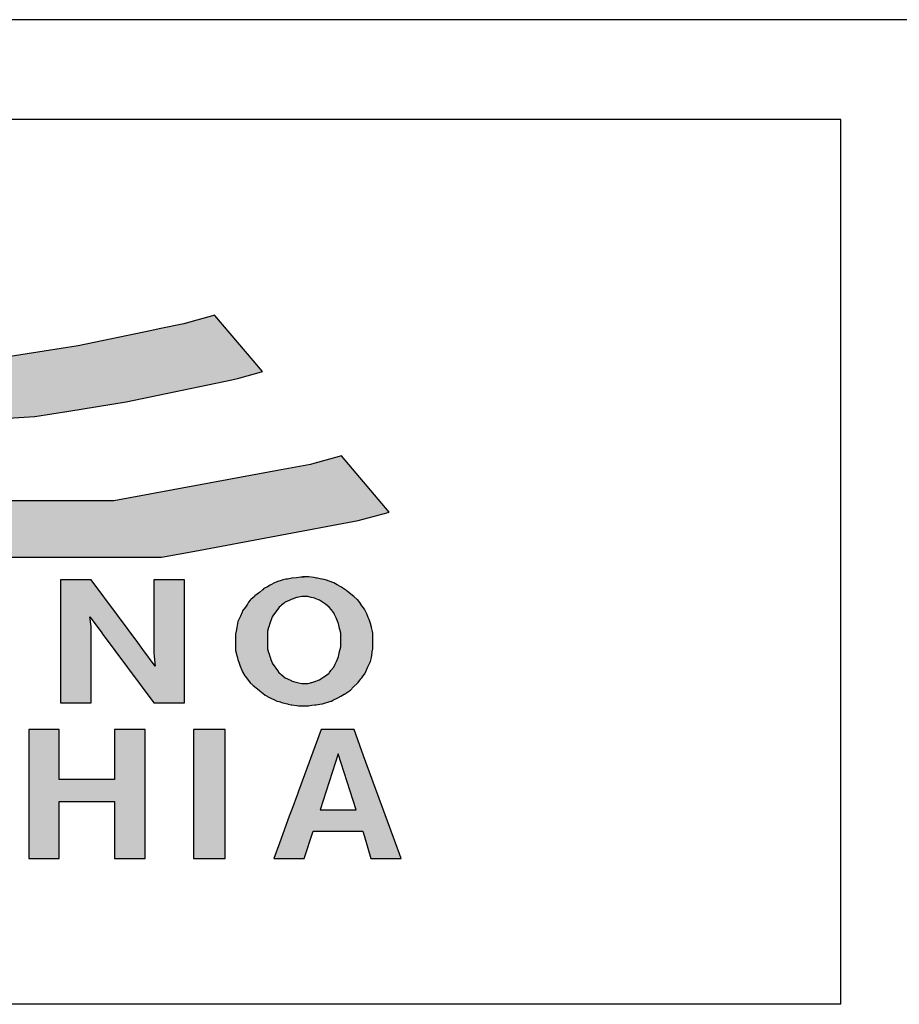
# Model space of a CAD drawing. Extents: x 520.1 to 598, y 318.7 to 360.7.
# Tile 12 of 15: x 591.1 to 592.7, y 328.5 to 330.3. Entities that reach past the tile are written whole.
import ezdxf

# ---------------------------------------------------------------- set-up
doc = ezdxf.new("R2010")
doc.units = 0
doc.layers.add('CARIMBO', color=7, linetype='CONTINUOUS')

msp = doc.modelspace()

# ---------------------------------------------------------------- hatches: boundary and pattern name
at = {"layer": 'CARIMBO'}
h = msp.add_hatch(color=10, dxfattribs=at)
h.paths.add_polyline_path([(591.4156, 329.7702), (591.4158, 329.77), (591.4156, 329.7703)])
h.paths.add_polyline_path([(590.9332, 329.6842), (591.0898, 329.5871), (591.1515, 329.5969), (591.0033, 329.6888)])
h.paths.add_polyline_path([(591.0033, 329.6888), (591.1515, 329.5969), (591.255, 329.6134), (591.1068, 329.7053)])
h.paths.add_polyline_path([(591.1068, 329.7053), (591.255, 329.6134), (591.313, 329.6255), (591.1685, 329.7151)])
h.paths.add_polyline_path([(591.3596, 329.7549), (591.5, 329.6679), (591.5016, 329.6683), (591.3613, 329.7553)])
h.paths.add_polyline_path([(591.3613, 329.7553), (591.5016, 329.6683), (591.5012, 329.669), (591.3617, 329.7555)])
h.paths.add_polyline_path([(591.3617, 329.7555), (591.5012, 329.669), (591.4847, 329.6885), (591.3724, 329.7582)])
h.paths.add_polyline_path([(591.3724, 329.7582), (591.4847, 329.6885), (591.4158, 329.77), (591.4156, 329.7702)])
h.paths.add_polyline_path([(591.315, 329.7456), (591.4589, 329.6564), (591.5, 329.6679), (591.3596, 329.7549)])
h.paths.add_polyline_path([(591.1685, 329.7151), (591.313, 329.6255), (591.4461, 329.6532), (591.3015, 329.7428)])
h.paths.add_polyline_path([(591.3015, 329.7428), (591.4461, 329.6532), (591.4589, 329.6564), (591.315, 329.7456)])
h.paths.add_polyline_path([(590.4625, 329.7247), (590.671, 329.5954), (590.6913, 329.5914), (590.4857, 329.7189)])
h.paths.add_polyline_path([(590.4857, 329.7189), (590.6913, 329.5914), (590.7079, 329.5881), (590.5045, 329.7142)])
h.paths.add_polyline_path([(590.5045, 329.7142), (590.7079, 329.5881), (590.7132, 329.5871), (590.51, 329.713)])
h.paths.add_polyline_path([(590.51, 329.713), (590.7132, 329.5871), (590.7508, 329.5835), (590.5596, 329.7021)])
h.paths.add_polyline_path([(590.5596, 329.7021), (590.7508, 329.5835), (590.8045, 329.5785), (590.6266, 329.6888)])
h.paths.add_polyline_path([(590.6913, 329.6827), (590.8692, 329.5725), (590.9392, 329.5771), (590.7826, 329.6742)])
h.paths.add_polyline_path([(590.7826, 329.6742), (590.9392, 329.5771), (591.0898, 329.5871), (590.9332, 329.6842)])
h.paths.add_polyline_path([(590.6266, 329.6888), (590.8045, 329.5785), (590.8692, 329.5725), (590.6913, 329.6827)])
h.paths.add_polyline_path([(590.2195, 329.8159), (590.3916, 329.7091), (590.3923, 329.7091), (590.2201, 329.8159)])
h.paths.add_polyline_path([(590.2201, 329.8159), (590.3923, 329.7091), (590.3989, 329.7084), (590.2255, 329.8159)])
h.paths.add_polyline_path([(590.2255, 329.8159), (590.3989, 329.7084), (590.4133, 329.7042), (590.2331, 329.8159)])
h.paths.add_polyline_path([(590.2331, 329.8159), (590.4133, 329.7042), (590.4223, 329.7015), (590.2378, 329.8159)])
h.paths.add_polyline_path([(590.2378, 329.8159), (590.4223, 329.7015), (590.4485, 329.6939), (590.2516, 329.8159)])
h.paths.add_polyline_path([(590.3051, 329.8109), (590.4281, 329.7346), (590.4246, 329.7377), (590.3069, 329.8107)], flags=17)
h.paths.add_polyline_path([(590.3069, 329.8107), (590.4246, 329.7377), (590.4139, 329.7472), (590.3124, 329.8101)], flags=16)
h.paths.add_polyline_path([(590.3124, 329.8101), (590.4139, 329.7472), (590.396, 329.763), (590.3268, 329.8059)], flags=17)
h.paths.add_polyline_path([(590.3268, 329.8059), (590.396, 329.763), (590.3873, 329.7713), (590.3358, 329.8033)], flags=17)
h.paths.add_polyline_path([(590.3358, 329.8033), (590.3873, 329.7713), (590.362, 329.7956)], flags=17)
h.paths.add_polyline_path([(590.2516, 329.8159), (590.5722, 329.6172), (590.578, 329.6157), (590.2551, 329.816)])
h.paths.add_polyline_path([(590.2551, 329.816), (590.578, 329.6157), (590.591, 329.6125), (590.2644, 329.815)])
h.paths.add_polyline_path([(590.2644, 329.815), (590.591, 329.6125), (590.6437, 329.6009), (590.3051, 329.8109)])
h.paths.add_polyline_path([(590.5147, 329.6328), (590.5158, 329.6325), (590.5133, 329.6341)], flags=17)
h.paths.add_polyline_path([(590.5133, 329.6341), (590.5158, 329.6325), (590.526, 329.6296), (590.5004, 329.6454)], flags=17)
h.paths.add_polyline_path([(590.5004, 329.6454), (590.526, 329.6296), (590.5402, 329.6255), (590.4825, 329.6613)], flags=16)
h.paths.add_polyline_path([(590.4825, 329.6613), (590.5402, 329.6255), (590.5491, 329.623), (590.4738, 329.6696)], flags=17)
h.paths.add_polyline_path([(590.4738, 329.6696), (590.5491, 329.623), (590.5722, 329.6172), (590.4485, 329.6939)], flags=17)
h.paths.add_polyline_path([(590.4281, 329.7346), (590.6437, 329.6009), (590.6461, 329.6004), (590.431, 329.7338)])
h.paths.add_polyline_path([(590.431, 329.7338), (590.6461, 329.6004), (590.6528, 329.5991), (590.4395, 329.7313)])
h.paths.add_polyline_path([(590.4395, 329.7313), (590.6528, 329.5991), (590.664, 329.5968), (590.4537, 329.7272)])
h.paths.add_polyline_path([(590.4537, 329.7272), (590.664, 329.5968), (590.671, 329.5954), (590.4625, 329.7247)])
h.paths.add_polyline_path([(590.1792, 329.815), (590.3416, 329.7142), (590.3916, 329.7091), (590.2195, 329.8159)])
h.paths.add_polyline_path([(590.1582, 329.7108), (590.1583, 329.7108), (590.158, 329.711)])
h.paths.add_polyline_path([(590.158, 329.711), (590.1583, 329.7108), (590.2294, 329.7124), (590.068, 329.8125)])
h.paths.add_polyline_path([(590.068, 329.8125), (590.2294, 329.7124), (590.2295, 329.7124), (590.0681, 329.8125)])
h.paths.add_polyline_path([(590.0681, 329.8125), (590.2295, 329.7124), (590.3066, 329.7141), (590.1452, 329.8142)])
h.paths.add_polyline_path([(590.1452, 329.8142), (590.3066, 329.7141), (590.3416, 329.7142), (590.1792, 329.815)])
h = msp.add_hatch(color=10, dxfattribs=at)
h.paths.add_polyline_path([(591.529, 329.4894), (591.6749, 329.399), (591.7292, 329.4133), (591.5885, 329.5005)])
h.paths.add_polyline_path([(591.5885, 329.5005), (591.7292, 329.4133), (591.7312, 329.4138), (591.5906, 329.501)])
h.paths.add_polyline_path([(591.5906, 329.501), (591.7312, 329.4138), (591.6449, 329.516)])
h.paths.add_polyline_path([(590.8555, 329.4346), (591.0202, 329.3324), (591.319, 329.3324), (591.1543, 329.4346)])
h.paths.add_polyline_path([(591.1543, 329.4346), (591.319, 329.3324), (591.3793, 329.3437), (591.2327, 329.4346)])
h.paths.add_polyline_path([(591.2327, 329.4346), (591.3793, 329.3437), (591.6749, 329.399), (591.529, 329.4894)])
h.paths.add_polyline_path([(590.2348, 329.5568), (590.3971, 329.4562), (590.5708, 329.4596), (590.4085, 329.5603)])
h.paths.add_polyline_path([(590.4085, 329.5603), (590.5708, 329.4596), (590.6302, 329.4484), (590.4486, 329.561)])
h.paths.add_polyline_path([(590.5448, 329.55), (590.6571, 329.4804), (590.5912, 329.541)], flags=17)
h.paths.add_polyline_path([(590.4486, 329.561), (590.6302, 329.4484), (590.6776, 329.4395), (590.4805, 329.5617)])
h.paths.add_polyline_path([(590.4805, 329.5617), (590.8007, 329.3632), (590.8072, 329.3615), (590.4842, 329.5618)])
h.paths.add_polyline_path([(590.4842, 329.5618), (590.8072, 329.3615), (590.8199, 329.3581), (590.4948, 329.5597)])
h.paths.add_polyline_path([(590.7435, 329.3782), (590.8007, 329.3632), (590.6776, 329.4395)], flags=17)
h.paths.add_polyline_path([(590.1645, 329.552), (590.3214, 329.4547), (590.3971, 329.4562), (590.2348, 329.5568)])
h.paths.add_polyline_path([(590.7139, 329.465), (590.9202, 329.3371), (590.9369, 329.3335), (590.7336, 329.4596)])
h.paths.add_polyline_path([(590.7336, 329.4596), (590.9369, 329.3335), (590.9421, 329.3324), (590.7387, 329.4586)])
h.paths.add_polyline_path([(590.7387, 329.4586), (590.9421, 329.3324), (591.0202, 329.3324), (590.8555, 329.4346)])
h.paths.add_polyline_path([(590.6571, 329.4804), (590.8719, 329.3472), (590.9202, 329.3371), (590.7139, 329.465)])
h.paths.add_polyline_path([(590.4948, 329.5597), (590.8199, 329.3581), (590.8719, 329.3472), (590.5448, 329.55)])
h.paths.add_polyline_path([(589.9501, 329.4296), (590.0193, 329.4343), (589.8631, 329.5311)])
h.paths.add_polyline_path([(589.8631, 329.5311), (590.0193, 329.4343), (590.3214, 329.4547), (590.1645, 329.552)])
for points in [[(591.1919, 329.2916), (591.1362, 329.2916), (591.1362, 329.2649), (591.1362, 329.2581), (591.1362, 329.242), (591.1362, 329.2085), (591.1362, 329.174), (591.1362, 329.1037), (591.1362, 329.0692), (591.1919, 329.0692), (591.1919, 329.1395), (591.1919, 329.174), (591.1919, 329.2072), (591.1918, 329.2075), (591.1895, 329.225), (591.2118, 329.1951), (591.212, 329.1947), (591.2577, 329.1331), (591.3052, 329.0692), (591.3609, 329.0692), (591.3609, 329.1024), (591.3609, 329.1027), (591.3609, 329.1188), (591.3609, 329.1256), (591.3609, 329.1523), (591.3609, 329.1868), (591.3609, 329.2571), (591.3609, 329.2916), (591.3052, 329.2916), (591.3052, 329.2213), (591.3052, 329.1868), (591.3052, 329.1601), (591.3059, 329.1529), (591.3075, 329.1357), (591.2853, 329.1657), (591.276, 329.1783), (591.2393, 329.2276)], [(591.1339, 328.9527), (591.1339, 328.987), (591.1339, 328.9929), (591.1339, 329.0211), (591.0884, 329.0211), (591.0789, 329.0211), (591.0789, 328.9868), (591.0789, 328.9649), (591.0789, 328.9247), (591.0789, 328.918), (591.0789, 328.8837), (591.0789, 328.8216), (591.0789, 328.7875), (591.1339, 328.7875), (591.1339, 328.8496), (591.1339, 328.8839), (591.1339, 328.8906), (591.1987, 328.8906), (591.234, 328.8906), (591.234, 328.8687), (591.234, 328.8285), (591.234, 328.8218), (591.234, 328.7875), (591.2894, 328.7875), (591.2894, 328.7942), (591.2894, 328.8344), (591.2894, 328.8563), (591.2894, 328.8906), (591.2894, 328.8965), (591.2894, 328.9247), (591.2894, 328.9868), (591.2894, 329.0211), (591.234, 329.0211), (591.234, 328.959), (591.234, 328.9308), (591.2244, 328.9308), (591.1692, 328.9308), (591.1339, 328.9308)], [(591.4343, 328.9855), (591.4343, 329.0211), (591.377, 329.0211), (591.377, 328.823), (591.377, 328.7875), (591.4343, 328.7875)]]:
    msp.add_hatch(color=7, dxfattribs=at).paths.add_polyline_path(points)
h = msp.add_hatch(color=7, dxfattribs=at)
h.paths.add_polyline_path([(591.6436, 329.2791), (591.6367, 329.2829), (591.6307, 329.2863), (591.6225, 329.2892), (591.6174, 329.291), (591.6156, 329.2916), (591.6096, 329.2931), (591.6093, 329.2932), (591.6007, 329.2949), (591.5997, 329.295), (591.5944, 329.2957), (591.5856, 329.2969), (591.583, 329.2969), (591.577, 329.2969), (591.5753, 329.2967), (591.5712, 329.2963), (591.563, 329.2956), (591.5556, 329.2949), (591.5551, 329.2948), (591.547, 329.2932), (591.5438, 329.2926), (591.5385, 329.2916), (591.5375, 329.2913), (591.5279, 329.288), (591.5266, 329.2875), (591.5236, 329.2863), (591.517, 329.2827), (591.5158, 329.282), (591.5108, 329.2791), (591.5042, 329.2758), (591.5022, 329.2738), (591.5018, 329.2734), (591.4961, 329.2688), (591.4882, 329.2625), (591.4871, 329.2616), (591.4808, 329.2563), (591.4795, 329.2547), (591.4765, 329.2511), (591.4745, 329.2479), (591.4722, 329.2441), (591.4708, 329.2423), (591.4656, 329.2356), (591.4648, 329.2334), (591.4618, 329.2261), (591.4614, 329.225), (591.4578, 329.2177), (591.4571, 329.2161), (591.4551, 329.2056), (591.4551, 329.2054), (591.4539, 329.199), (591.4528, 329.1934), (591.4528, 329.1919), (591.4528, 329.1845), (591.4528, 329.1801), (591.4528, 329.1792), (591.4528, 329.174), (591.4528, 329.1701), (591.4528, 329.1654), (591.4531, 329.1641), (591.4551, 329.1549), (591.4557, 329.1528), (591.4571, 329.1479), (591.4593, 329.141), (591.4594, 329.1407), (591.4607, 329.1375), (591.4614, 329.1357), (591.4643, 329.1285), (591.4656, 329.1252), (591.4699, 329.118), (591.4708, 329.1169), (591.4742, 329.1127), (591.4747, 329.1121), (591.4796, 329.1057), (591.4808, 329.1041), (591.4816, 329.1034), (591.4851, 329.1005), (591.4928, 329.0943), (591.4964, 329.0913), (591.5006, 329.0879), (591.5022, 329.0867), (591.5065, 329.083), (591.5146, 329.079), (591.517, 329.0778), (591.5236, 329.0745), (591.5279, 329.0725), (591.532, 329.0714), (591.5342, 329.0708), (591.535, 329.0705), (591.5385, 329.0692), (591.547, 329.0672), (591.5479, 329.067), (591.5536, 329.0656), (591.5546, 329.0655), (591.5636, 329.0645), (591.5684, 329.0639), (591.5836, 329.0639), (591.591, 329.0649), (591.5964, 329.0656), (591.5987, 329.0659), (591.6093, 329.0672), (591.6105, 329.0676), (591.6156, 329.0692), (591.6197, 329.0705), (591.6255, 329.0722), (591.6264, 329.0725), (591.6303, 329.0744), (591.637, 329.0778), (591.6382, 329.0784), (591.6436, 329.0814), (591.6498, 329.0847), (591.65, 329.0848), (591.6591, 329.0909), (591.6607, 329.0919), (591.6662, 329.098), (591.667, 329.0988), (591.6732, 329.1041), (591.6747, 329.106), (591.6798, 329.1127), (591.6813, 329.1145), (591.6841, 329.118), (591.686, 329.1212), (591.6884, 329.1252), (591.6892, 329.1271), (591.6921, 329.1345), (591.6927, 329.1357), (591.6969, 329.1443), (591.6989, 329.1512), (591.699, 329.1518), (591.6994, 329.1547), (591.7004, 329.1615), (591.7012, 329.167), (591.7012, 329.1685), (591.7012, 329.1762), (591.7012, 329.1792), (591.7012, 329.1805), (591.7012, 329.1898), (591.7012, 329.1907), (591.7012, 329.1951), (591.7006, 329.198), (591.6989, 329.2056), (591.6988, 329.2061), (591.6969, 329.2125), (591.6946, 329.2198), (591.693, 329.2237), (591.6924, 329.2253), (591.6903, 329.2303), (591.6892, 329.2326), (591.6861, 329.2389), (591.6818, 329.2441), (591.6813, 329.2449), (591.6775, 329.2511), (591.674, 329.2553), (591.6732, 329.2563), (591.667, 329.2616), (591.6558, 329.2708), (591.6541, 329.2721)])
h.paths.add_polyline_path([(591.6031, 329.2555), (591.605, 329.2547), (591.6156, 329.2478), (591.6221, 329.2425), (591.6223, 329.2423), (591.6263, 329.2373), (591.63, 329.2328), (591.6307, 329.232), (591.6322, 329.2288), (591.635, 329.223), (591.6388, 329.2137), (591.6393, 329.2125), (591.6413, 329.2039), (591.6419, 329.2016), (591.6436, 329.1951), (591.6436, 329.1932), (591.6436, 329.1886), (591.6436, 329.1865), (591.6436, 329.1829), (591.6436, 329.1792), (591.6436, 329.1763), (591.6436, 329.1734), (591.6436, 329.1707), (591.6413, 329.1619), (591.6413, 329.1618), (591.6393, 329.1532), (591.6385, 329.1512), (591.6356, 329.1443), (591.635, 329.1427), (591.6333, 329.1392), (591.6307, 329.1338), (591.63, 329.1329), (591.6256, 329.1275), (591.6228, 329.124), (591.6221, 329.1232), (591.6181, 329.12), (591.6156, 329.118), (591.6155, 329.1179), (591.6127, 329.1161), (591.6073, 329.1125), (591.605, 329.111), (591.6026, 329.1101), (591.5969, 329.1079), (591.5964, 329.1077), (591.591, 329.1061), (591.5899, 329.1058), (591.5865, 329.1049), (591.5836, 329.1041), (591.5793, 329.1041), (591.5783, 329.1041), (591.5727, 329.1041), (591.5699, 329.1047), (591.5642, 329.1058), (591.5556, 329.1087), (591.5541, 329.1092), (591.5536, 329.1094), (591.547, 329.1127), (591.5468, 329.1128), (591.5427, 329.1147), (591.5385, 329.118), (591.5383, 329.1181), (591.5348, 329.1211), (591.5342, 329.1216), (591.5322, 329.1232), (591.529, 329.1276), (591.5256, 329.1321), (591.524, 329.1343), (591.5194, 329.1407), (591.5191, 329.1414), (591.5181, 329.1447), (591.517, 329.1479), (591.5156, 329.1518), (591.5151, 329.1532), (591.513, 329.1595), (591.5128, 329.1601), (591.5108, 329.167), (591.5108, 329.1695), (591.5108, 329.1723), (591.5108, 329.1792), (591.5108, 329.1829), (591.5108, 329.1829), (591.5108, 329.1865), (591.5108, 329.1923), (591.5108, 329.1934), (591.5108, 329.1987), (591.5128, 329.2056), (591.5131, 329.2067), (591.5151, 329.2125), (591.5164, 329.2162), (591.517, 329.2178), (591.5194, 329.225), (591.5206, 329.2268), (591.5255, 329.2335), (591.5256, 329.2336), (591.5308, 329.2406), (591.5322, 329.2425), (591.5342, 329.2441), (591.5362, 329.2458), (591.5385, 329.2478), (591.5413, 329.2499), (591.5427, 329.2511), (591.547, 329.253), (591.5487, 329.2539), (591.5536, 329.2563), (591.5556, 329.257), (591.5633, 329.2596), (591.5642, 329.26), (591.5727, 329.2616), (591.5728, 329.2616), (591.5793, 329.2616), (591.5829, 329.2616), (591.5836, 329.2616), (591.5899, 329.26), (591.5964, 329.2583), (591.5971, 329.2581)], flags=16)
h = msp.add_hatch(color=7, dxfattribs=at)
h.paths.add_polyline_path([(591.608, 329.0211), (591.5669, 328.9095), (591.5649, 328.9041), (591.5547, 328.8763), (591.5502, 328.8641), (591.5323, 328.8154), (591.522, 328.7875), (591.5773, 328.7875), (591.5935, 328.8372), (591.6177, 328.8372), (591.6727, 328.8372), (591.6834, 328.8372), (591.6858, 328.8291), (591.6979, 328.7875), (591.7529, 328.7875), (591.7498, 328.7961), (591.6847, 328.9735), (591.6673, 329.0211)])
h.paths.add_polyline_path([(591.6386, 328.9769), (591.6712, 328.8758), (591.606, 328.8758)], flags=16)

# ---------------------------------------------------------------- linework, layer by layer
at = {"layer": 'CARIMBO', "color": 6}
for p, q in [((597.0482, 330.3047), (579.5482, 330.3047)), ((592.5482, 330.1241), (588.7018, 330.1241)), ((592.5482, 328.5241), (592.5482, 330.1241)), ((592.5482, 328.5241), (588.7018, 328.5241))]:
    msp.add_line(p, q, dxfattribs=at)
at = {"layer": 'CARIMBO', "color": 7}
for p, q in [((591.5668, 329.0639), (591.5849, 329.0639)), ((591.0789, 328.7875), (591.1339, 328.7875))]:
    msp.add_line(p, q, dxfattribs=at)
at = {"layer": 'CARIMBO', "color": 10, "invisible_edges": 5}
for points in [[(591.3724, 329.7582), (591.4847, 329.6885), (591.4158, 329.77), (591.4156, 329.7702)], [(591.4156, 329.7702), (591.4158, 329.77), (591.4156, 329.7703)], [(591.315, 329.7456), (591.4589, 329.6564), (591.5, 329.6679), (591.3596, 329.7549)], [(591.3596, 329.7549), (591.5, 329.6679), (591.5016, 329.6683), (591.3613, 329.7553)], [(591.3613, 329.7553), (591.5016, 329.6683), (591.5012, 329.669), (591.3617, 329.7555)], [(591.3617, 329.7555), (591.5012, 329.669), (591.4847, 329.6885), (591.3724, 329.7582)], [(591.1685, 329.7151), (591.313, 329.6255), (591.4461, 329.6532), (591.3015, 329.7428)], [(591.3015, 329.7428), (591.4461, 329.6532), (591.4589, 329.6564), (591.315, 329.7456)], [(591.0033, 329.6888), (591.1515, 329.5969), (591.255, 329.6134), (591.1068, 329.7053)], [(591.1068, 329.7053), (591.255, 329.6134), (591.313, 329.6255), (591.1685, 329.7151)], [(590.7826, 329.6742), (590.9392, 329.5771), (591.0898, 329.5871), (590.9332, 329.6842)], [(590.9332, 329.6842), (591.0898, 329.5871), (591.1515, 329.5969), (591.0033, 329.6888)], [(591.5906, 329.501), (591.7312, 329.4138), (591.6449, 329.516)], [(591.2327, 329.4346), (591.3793, 329.3437), (591.6749, 329.399), (591.529, 329.4894)], [(591.529, 329.4894), (591.6749, 329.399), (591.7292, 329.4133), (591.5885, 329.5005)], [(591.5885, 329.5005), (591.7292, 329.4133), (591.7312, 329.4138), (591.5906, 329.501)], [(590.8555, 329.4346), (591.0202, 329.3324), (591.319, 329.3324), (591.1543, 329.4346)], [(591.1543, 329.4346), (591.319, 329.3324), (591.3793, 329.3437), (591.2327, 329.4346)]]:
    msp.add_3dface(points, dxfattribs=at)
at = {"layer": 'CARIMBO', "color": 7, "invisible_edges": 5}
for points in [[(591.1362, 329.2916), (591.2393, 329.2276), (591.1919, 329.2916)], [(591.1362, 329.2649), (591.276, 329.1783), (591.2393, 329.2276), (591.1362, 329.2916)], [(591.3052, 329.2916), (591.3609, 329.2571), (591.3609, 329.2916)], [(591.3052, 329.2213), (591.3609, 329.1868), (591.3609, 329.2571), (591.3052, 329.2916)], [(591.5279, 329.288), (591.7012, 329.1805), (591.7012, 329.1898), (591.5375, 329.2913)], [(591.5375, 329.2913), (591.7012, 329.1898), (591.7012, 329.1907), (591.5385, 329.2916)], [(591.5385, 329.2916), (591.7012, 329.1907), (591.7012, 329.1951), (591.5438, 329.2926)], [(591.5438, 329.2926), (591.7012, 329.1951), (591.7006, 329.198), (591.547, 329.2932)], [(591.547, 329.2932), (591.7006, 329.198), (591.6989, 329.2056), (591.5551, 329.2948)], [(591.5551, 329.2948), (591.6989, 329.2056), (591.6988, 329.2061), (591.5556, 329.2949)], [(591.5556, 329.2949), (591.6988, 329.2061), (591.6969, 329.2125), (591.563, 329.2956)], [(591.563, 329.2956), (591.6969, 329.2125), (591.6946, 329.2198), (591.5712, 329.2963)], [(591.5712, 329.2963), (591.6946, 329.2198), (591.693, 329.2237), (591.5753, 329.2967)], [(591.575, 329.2969), (591.575, 329.2969), (591.577, 329.2969)], [(591.5753, 329.2967), (591.693, 329.2237), (591.6924, 329.2253), (591.577, 329.2969)], [(591.577, 329.2969), (591.6924, 329.2253), (591.6903, 329.2303), (591.583, 329.2969)], [(591.583, 329.2969), (591.6903, 329.2303), (591.6892, 329.2326), (591.5856, 329.2969)], [(591.5856, 329.2969), (591.6892, 329.2326), (591.6861, 329.2389), (591.5944, 329.2957)], [(591.5944, 329.2957), (591.6861, 329.2389), (591.6818, 329.2441), (591.5997, 329.295)], [(591.5997, 329.295), (591.6818, 329.2441), (591.6813, 329.2449), (591.6007, 329.2949)], [(591.6007, 329.2949), (591.6813, 329.2449), (591.6776, 329.2509), (591.6093, 329.2932)], [(591.6093, 329.2932), (591.6776, 329.2509), (591.6775, 329.2511), (591.6096, 329.2931)], [(591.6096, 329.2931), (591.6775, 329.2511), (591.674, 329.2553), (591.6156, 329.2916)], [(591.6156, 329.2916), (591.674, 329.2553), (591.6732, 329.2563), (591.6174, 329.291)], [(591.6174, 329.291), (591.6732, 329.2563), (591.667, 329.2616), (591.6225, 329.2892)], [(591.4961, 329.2688), (591.6969, 329.1443), (591.6989, 329.1512), (591.5018, 329.2734)], [(591.5018, 329.2734), (591.6989, 329.1512), (591.699, 329.1518), (591.5022, 329.2738)], [(591.5022, 329.2738), (591.699, 329.1518), (591.6994, 329.1547), (591.5042, 329.2758)], [(591.5042, 329.2758), (591.6994, 329.1547), (591.7004, 329.1615), (591.5108, 329.2791)], [(591.5108, 329.2791), (591.7004, 329.1615), (591.7012, 329.167), (591.5158, 329.282)], [(591.5158, 329.282), (591.7012, 329.167), (591.7012, 329.1685), (591.517, 329.2827)], [(591.517, 329.2827), (591.7012, 329.1685), (591.7012, 329.1762), (591.5236, 329.2863)], [(591.5236, 329.2863), (591.7012, 329.1762), (591.7012, 329.1792), (591.5266, 329.2875)], [(591.5266, 329.2875), (591.7012, 329.1792), (591.7012, 329.1805), (591.5279, 329.288)], [(591.6225, 329.2892), (591.667, 329.2616), (591.6558, 329.2708), (591.6307, 329.2863)], [(591.6307, 329.2863), (591.6558, 329.2708), (591.6541, 329.2721), (591.6367, 329.2829)], [(591.6367, 329.2829), (591.6541, 329.2721), (591.6436, 329.2791)], [(591.1362, 329.2581), (591.2853, 329.1657), (591.276, 329.1783), (591.1362, 329.2649)], [(591.1362, 329.242), (591.1918, 329.2075), (591.1895, 329.225), (591.1362, 329.2581)], [(591.4765, 329.2511), (591.686, 329.1212), (591.6884, 329.1252), (591.4795, 329.2547)], [(591.4795, 329.2547), (591.6884, 329.1252), (591.6892, 329.1271), (591.4808, 329.2563)], [(591.4808, 329.2563), (591.6892, 329.1271), (591.6921, 329.1345), (591.4871, 329.2616)], [(591.4871, 329.2616), (591.6921, 329.1345), (591.6927, 329.1357), (591.4882, 329.2625)], [(591.4882, 329.2625), (591.6927, 329.1357), (591.6969, 329.1443), (591.4961, 329.2688)], [(591.547, 329.253), (591.6436, 329.1932), (591.6436, 329.1951), (591.5487, 329.2539)], [(591.5487, 329.2539), (591.6436, 329.1951), (591.6419, 329.2016), (591.5536, 329.2563)], [(591.5536, 329.2563), (591.6419, 329.2016), (591.6413, 329.2039), (591.5556, 329.257)], [(591.5556, 329.257), (591.6413, 329.2039), (591.6393, 329.2125), (591.5633, 329.2596)], [(591.5633, 329.2596), (591.6393, 329.2125), (591.6388, 329.2137), (591.5642, 329.26)], [(591.5642, 329.26), (591.6388, 329.2137), (591.635, 329.223), (591.5727, 329.2616)], [(591.5727, 329.2616), (591.635, 329.223), (591.635, 329.2231), (591.5728, 329.2616)], [(591.5728, 329.2616), (591.635, 329.2231), (591.6322, 329.2288), (591.5793, 329.2616)], [(591.5793, 329.2616), (591.6322, 329.2288), (591.6307, 329.232), (591.5829, 329.2616)], [(591.5829, 329.2616), (591.6307, 329.232), (591.63, 329.2328), (591.5836, 329.2616)], [(591.5836, 329.2616), (591.63, 329.2328), (591.6263, 329.2373), (591.5899, 329.26)], [(591.5899, 329.26), (591.6263, 329.2373), (591.6223, 329.2423), (591.5964, 329.2583)], [(591.5964, 329.2583), (591.6223, 329.2423), (591.6221, 329.2425), (591.5971, 329.2581)], [(591.5971, 329.2581), (591.6221, 329.2425), (591.6156, 329.2478), (591.6031, 329.2555)], [(591.6031, 329.2555), (591.6156, 329.2478), (591.605, 329.2547)], [(591.1362, 329.2418), (591.1919, 329.2072), (591.1918, 329.2075), (591.1362, 329.242)], [(591.1362, 329.2085), (591.1919, 329.174), (591.1919, 329.2072), (591.1362, 329.2418)], [(591.4656, 329.2356), (591.6747, 329.106), (591.6798, 329.1127), (591.4708, 329.2423)], [(591.4708, 329.2423), (591.6798, 329.1127), (591.6813, 329.1145), (591.4722, 329.2441)], [(591.4722, 329.2441), (591.6813, 329.1145), (591.6841, 329.118), (591.4745, 329.2479)], [(591.4745, 329.2479), (591.6841, 329.118), (591.686, 329.1212), (591.4765, 329.2511)], [(591.5256, 329.2336), (591.6413, 329.1619), (591.6436, 329.1707), (591.5308, 329.2406)], [(591.5308, 329.2406), (591.6436, 329.1707), (591.6436, 329.1734), (591.5322, 329.2425)], [(591.5322, 329.2425), (591.6436, 329.1734), (591.6436, 329.1763), (591.5342, 329.2441)], [(591.5342, 329.2441), (591.6436, 329.1763), (591.6436, 329.1792), (591.5362, 329.2458)], [(591.5362, 329.2458), (591.6436, 329.1792), (591.6436, 329.1826), (591.5385, 329.2478)], [(591.5385, 329.2478), (591.6436, 329.1826), (591.6436, 329.1829), (591.5386, 329.2479)], [(591.5386, 329.2479), (591.6436, 329.1829), (591.6436, 329.1865), (591.5413, 329.2499)], [(591.5413, 329.2499), (591.6436, 329.1865), (591.6436, 329.1886), (591.5427, 329.2511)], [(591.5427, 329.2511), (591.6436, 329.1886), (591.6436, 329.1932), (591.547, 329.253)], [(591.2118, 329.1951), (591.3075, 329.1357), (591.2853, 329.1657), (591.1895, 329.225)], [(591.3052, 329.1868), (591.3609, 329.1523), (591.3609, 329.1868), (591.3052, 329.2213)], [(591.4578, 329.2177), (591.6607, 329.0919), (591.6662, 329.098), (591.4614, 329.225)], [(591.4614, 329.225), (591.6662, 329.098), (591.667, 329.0988), (591.4618, 329.2261)], [(591.4618, 329.2261), (591.667, 329.0988), (591.6732, 329.1041), (591.4648, 329.2334)], [(591.4648, 329.2334), (591.6732, 329.1041), (591.6747, 329.106), (591.4656, 329.2356)], [(591.517, 329.2178), (591.6356, 329.1443), (591.6385, 329.1512), (591.5194, 329.225)], [(591.5194, 329.225), (591.6385, 329.1512), (591.6393, 329.1532), (591.5206, 329.2268)], [(591.5206, 329.2268), (591.6393, 329.1532), (591.6413, 329.1618), (591.5255, 329.2335)], [(591.5255, 329.2335), (591.6413, 329.1618), (591.6413, 329.1619), (591.5256, 329.2336)], [(591.1362, 329.174), (591.1919, 329.1395), (591.1919, 329.174), (591.1362, 329.2085)], [(591.4539, 329.199), (591.6436, 329.0814), (591.6498, 329.0847), (591.4551, 329.2054)], [(591.4551, 329.2056), (591.65, 329.0848), (591.6591, 329.0909), (591.4571, 329.2161)], [(591.4551, 329.2054), (591.6498, 329.0847), (591.65, 329.0848), (591.4551, 329.2056)], [(591.4571, 329.2161), (591.6591, 329.0909), (591.6607, 329.0919), (591.4578, 329.2177)], [(591.5108, 329.1987), (591.6256, 329.1275), (591.63, 329.1329), (591.5128, 329.2056)], [(591.5128, 329.2056), (591.63, 329.1329), (591.6307, 329.1338), (591.5131, 329.2067)], [(591.5131, 329.2067), (591.6307, 329.1338), (591.6333, 329.1392), (591.5151, 329.2125)], [(591.5151, 329.2125), (591.6333, 329.1392), (591.635, 329.1427), (591.5164, 329.2162)], [(591.5164, 329.2162), (591.635, 329.1427), (591.6356, 329.1443), (591.517, 329.2178)], [(591.212, 329.1947), (591.3609, 329.1024), (591.3609, 329.1027), (591.2118, 329.1951)], [(591.2577, 329.1331), (591.3609, 329.0692), (591.3609, 329.1024), (591.212, 329.1947)], [(591.3052, 329.1601), (591.3609, 329.1256), (591.3609, 329.1523), (591.3052, 329.1868)], [(591.4528, 329.1934), (591.6382, 329.0784), (591.6436, 329.0814), (591.4539, 329.199)], [(591.4528, 329.1919), (591.637, 329.0778), (591.6382, 329.0784), (591.4528, 329.1934)], [(591.4528, 329.1845), (591.6303, 329.0744), (591.637, 329.0778), (591.4528, 329.1919)], [(591.4528, 329.1801), (591.6264, 329.0725), (591.6303, 329.0744), (591.4528, 329.1845)], [(591.5108, 329.1934), (591.6228, 329.124), (591.6256, 329.1275), (591.5108, 329.1987)], [(591.5108, 329.1923), (591.6221, 329.1232), (591.6228, 329.124), (591.5108, 329.1934)], [(591.5108, 329.1865), (591.6181, 329.12), (591.6221, 329.1232), (591.5108, 329.1923)], [(591.5108, 329.1829), (591.6156, 329.118), (591.6181, 329.12), (591.5108, 329.1865)], [(591.5108, 329.1829), (591.6155, 329.1179), (591.6156, 329.118), (591.5108, 329.1829)], [(591.5108, 329.1792), (591.6127, 329.1161), (591.6155, 329.1179), (591.5108, 329.1829)], [(591.1362, 329.1037), (591.1919, 329.0692), (591.1919, 329.1395), (591.1362, 329.174)], [(591.4528, 329.1792), (591.6255, 329.0722), (591.6264, 329.0725), (591.4528, 329.1801)], [(591.4528, 329.174), (591.6197, 329.0705), (591.6255, 329.0722), (591.4528, 329.1792)], [(591.4528, 329.1701), (591.6156, 329.0692), (591.6197, 329.0705), (591.4528, 329.174)], [(591.4528, 329.1654), (591.6105, 329.0676), (591.6156, 329.0692), (591.4528, 329.1701)], [(591.4531, 329.1641), (591.6093, 329.0672), (591.6105, 329.0676), (591.4528, 329.1654)], [(591.5108, 329.1723), (591.6073, 329.1125), (591.6127, 329.1161), (591.5108, 329.1792)], [(591.5108, 329.1695), (591.605, 329.111), (591.6073, 329.1125), (591.5108, 329.1723)], [(591.5108, 329.167), (591.6026, 329.1101), (591.605, 329.111), (591.5108, 329.1695)], [(591.5128, 329.1601), (591.5969, 329.1079), (591.6026, 329.1101), (591.5108, 329.167)], [(591.3059, 329.1529), (591.3609, 329.1188), (591.3609, 329.1256), (591.3052, 329.1601)], [(591.3075, 329.1357), (591.3609, 329.1027), (591.3609, 329.1188), (591.3059, 329.1529)], [(591.4551, 329.1549), (591.5987, 329.0659), (591.6093, 329.0672), (591.4531, 329.1641)], [(591.4557, 329.1528), (591.5964, 329.0656), (591.5987, 329.0659), (591.4551, 329.1549)], [(591.4571, 329.1479), (591.591, 329.0649), (591.5964, 329.0656), (591.4557, 329.1528)], [(591.4593, 329.141), (591.5836, 329.0639), (591.591, 329.0649), (591.4571, 329.1479)], [(591.513, 329.1595), (591.5964, 329.1077), (591.5969, 329.1079), (591.5128, 329.1601)], [(591.5151, 329.1532), (591.591, 329.1061), (591.5964, 329.1077), (591.513, 329.1595)], [(591.5156, 329.1518), (591.5899, 329.1058), (591.591, 329.1061), (591.5151, 329.1532)], [(591.517, 329.1479), (591.5865, 329.1049), (591.5899, 329.1058), (591.5156, 329.1518)], [(591.5181, 329.1447), (591.5836, 329.1041), (591.5865, 329.1049), (591.517, 329.1479)], [(591.3052, 329.0692), (591.3052, 329.0692), (591.3609, 329.0692), (591.2577, 329.1331)], [(591.4594, 329.1407), (591.5832, 329.0639), (591.5836, 329.0639), (591.4593, 329.141)], [(591.4607, 329.1375), (591.5793, 329.0639), (591.5832, 329.0639), (591.4594, 329.1407)], [(591.4614, 329.1357), (591.5772, 329.0639), (591.5793, 329.0639), (591.4607, 329.1375)], [(591.4643, 329.1285), (591.5684, 329.0639), (591.5772, 329.0639), (591.4614, 329.1357)], [(591.5191, 329.1414), (591.5793, 329.1041), (591.5836, 329.1041), (591.5181, 329.1447)], [(591.5194, 329.1407), (591.5783, 329.1041), (591.5793, 329.1041), (591.5191, 329.1414)], [(591.524, 329.1343), (591.5727, 329.1041), (591.5783, 329.1041), (591.5194, 329.1407)], [(591.5256, 329.1321), (591.5699, 329.1047), (591.5727, 329.1041), (591.524, 329.1343)], [(591.529, 329.1276), (591.5642, 329.1058), (591.5699, 329.1047), (591.5256, 329.1321)], [(591.4656, 329.1252), (591.5636, 329.0645), (591.5684, 329.0639), (591.4643, 329.1285)], [(591.4699, 329.118), (591.5546, 329.0655), (591.5636, 329.0645), (591.4656, 329.1252)], [(591.4708, 329.1169), (591.5536, 329.0656), (591.5546, 329.0655), (591.4699, 329.118)], [(591.4742, 329.1127), (591.5479, 329.067), (591.5536, 329.0656), (591.4708, 329.1169)], [(591.4747, 329.1121), (591.547, 329.0672), (591.5479, 329.067), (591.4742, 329.1127)], [(591.4796, 329.1057), (591.5385, 329.0692), (591.547, 329.0672), (591.4747, 329.1121)], [(591.5322, 329.1232), (591.5556, 329.1087), (591.5642, 329.1058), (591.529, 329.1276)], [(591.5342, 329.1216), (591.5541, 329.1092), (591.5556, 329.1087), (591.5322, 329.1232)], [(591.5348, 329.1211), (591.5536, 329.1094), (591.5541, 329.1092), (591.5342, 329.1216)], [(591.5383, 329.1181), (591.547, 329.1127), (591.5536, 329.1094), (591.5348, 329.1211)], [(591.5385, 329.118), (591.5468, 329.1128), (591.547, 329.1127), (591.5383, 329.1181)], [(591.5427, 329.1147), (591.5427, 329.1147), (591.5468, 329.1128), (591.5385, 329.118)], [(591.1362, 329.0692), (591.1362, 329.0692), (591.1919, 329.0692), (591.1362, 329.1037)], [(591.4808, 329.1041), (591.535, 329.0705), (591.5385, 329.0692), (591.4796, 329.1057)], [(591.4816, 329.1034), (591.5342, 329.0708), (591.535, 329.0705), (591.4808, 329.1041)], [(591.4851, 329.1005), (591.532, 329.0714), (591.5342, 329.0708), (591.4816, 329.1034)], [(591.4928, 329.0943), (591.5279, 329.0725), (591.532, 329.0714), (591.4851, 329.1005)], [(591.4964, 329.0913), (591.5236, 329.0745), (591.5279, 329.0725), (591.4928, 329.0943)], [(591.5006, 329.0879), (591.517, 329.0778), (591.5236, 329.0745), (591.4964, 329.0913)], [(591.5022, 329.0867), (591.5146, 329.079), (591.517, 329.0778), (591.5006, 329.0879)], [(591.5065, 329.083), (591.5065, 329.083), (591.5146, 329.079), (591.5022, 329.0867)], [(591.0789, 328.9868), (591.1339, 328.9527), (591.1339, 328.987), (591.0789, 329.0211)], [(591.0789, 329.0211), (591.1339, 328.987), (591.1339, 328.9929), (591.0884, 329.0211)], [(591.0884, 329.0211), (591.1339, 328.9929), (591.1339, 329.0211)], [(591.234, 328.959), (591.2894, 328.9247), (591.2894, 328.9868), (591.234, 329.0211)], [(591.234, 329.0211), (591.2894, 328.9868), (591.2894, 329.0211)], [(591.377, 329.0211), (591.4343, 328.9855), (591.4343, 329.0211)], [(591.377, 328.823), (591.4343, 328.7875), (591.4343, 328.9855), (591.377, 329.0211)], [(591.5669, 328.9095), (591.7498, 328.7961), (591.6847, 328.9735), (591.608, 329.0211)], [(591.608, 329.0211), (591.6847, 328.9735), (591.6673, 329.0211)], [(591.0789, 328.9649), (591.1339, 328.9308), (591.1339, 328.9527), (591.0789, 328.9868)], [(591.0789, 328.9247), (591.1339, 328.8906), (591.1987, 328.8906), (591.0789, 328.9649)], [(591.234, 328.9308), (591.2894, 328.8965), (591.2894, 328.9247), (591.234, 328.959)], [(591.0789, 328.918), (591.1339, 328.8839), (591.1339, 328.8906), (591.0789, 328.9247)], [(591.0789, 328.8837), (591.1339, 328.8496), (591.1339, 328.8839), (591.0789, 328.918)], [(591.1339, 328.9308), (591.1987, 328.8906), (591.234, 328.8906), (591.1692, 328.9308)], [(591.1692, 328.9308), (591.2894, 328.8563), (591.2894, 328.8906), (591.2244, 328.9308)], [(591.2244, 328.9308), (591.2894, 328.8906), (591.2894, 328.8965), (591.234, 328.9308)], [(591.5547, 328.8763), (591.6177, 328.8372), (591.6727, 328.8372), (591.5649, 328.9041)], [(591.5649, 328.9041), (591.6727, 328.8372), (591.6834, 328.8372), (591.5669, 328.9095)], [(591.0789, 328.8216), (591.1339, 328.7875), (591.1339, 328.8496), (591.0789, 328.8837)], [(591.234, 328.8687), (591.2894, 328.8344), (591.2894, 328.8563), (591.234, 328.8906)], [(591.234, 328.8285), (591.2894, 328.7942), (591.2894, 328.8344), (591.234, 328.8687)], [(591.5323, 328.8154), (591.5773, 328.7875), (591.5935, 328.8372), (591.5502, 328.8641)], [(591.5502, 328.8641), (591.5935, 328.8372), (591.6177, 328.8372), (591.5547, 328.8763)], [(591.234, 328.8218), (591.2894, 328.7875), (591.2894, 328.7942), (591.234, 328.8285)], [(591.6858, 328.8291), (591.7529, 328.7875), (591.7498, 328.7961), (591.6834, 328.8372)], [(591.6979, 328.7875), (591.6979, 328.7875), (591.7529, 328.7875), (591.6858, 328.8291)], [(591.0789, 328.7875), (591.0789, 328.7875), (591.1339, 328.7875), (591.0789, 328.8216)], [(591.234, 328.7875), (591.234, 328.7875), (591.2894, 328.7875), (591.234, 328.8218)], [(591.377, 328.7875), (591.377, 328.7875), (591.4343, 328.7875), (591.377, 328.823)], [(591.522, 328.7875), (591.522, 328.7875), (591.5773, 328.7875), (591.5323, 328.8154)]]:
    msp.add_3dface(points, dxfattribs=at)
at = {"layer": 'CARIMBO', "color": 7}
msp.add_3dface([(591.6386, 328.9769), (591.606, 328.8758), (591.6712, 328.8758), (591.6386, 328.9769)], dxfattribs=at)

doc.saveas('drawing.dxf')
